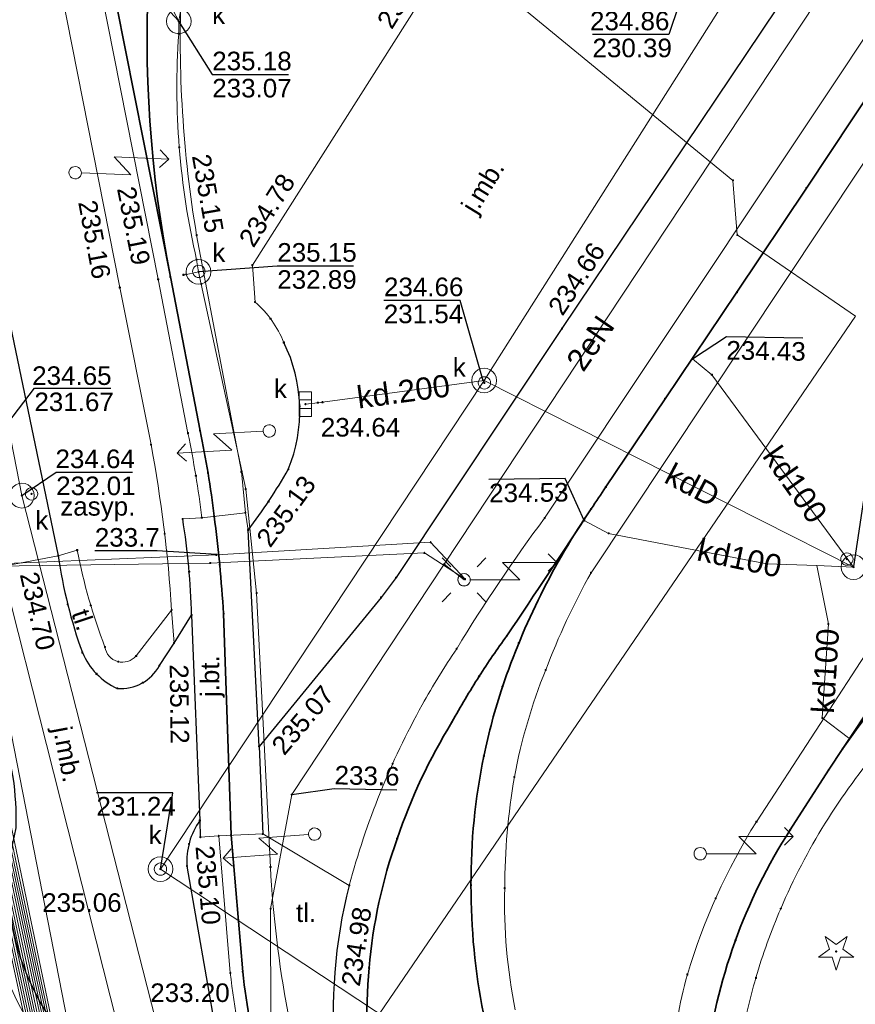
# Model space of a CAD drawing. Header units: metres. Extents: x 6603648 to 6604252, y 5739748 to 5740166.
# Tile 13 of 98: x 6603711 to 6603745, y 5739932 to 5739972. Entities that reach past the tile are written whole.
import ezdxf
from ezdxf.enums import TextEntityAlignment as Align

# ---------------------------------------------------------------- set-up
doc = ezdxf.new("R2010")
doc.units = ezdxf.units.M
doc.layers.get('0').update_dxf_attribs({"color": 252, "linetype": 'CONTINUOUS'})
for name, color, linetype, lineweight in [('GSLKOU', 252, 'CONTINUOUS', 18), ('GSLKRW', 252, 'CONTINUOUS', 25), ('GSLTTR', 252, 'CONTINUOUS', 35), ('GSPPRB', 252, 'CONTINUOUS', 18), ('GSPRDI', 252, 'CONTINUOUS', 18), ('GSPWPS', 252, 'CONTINUOUS', 13), ('GSPWPS_O', 252, 'CONTINUOUS', 13), ('GSSKOA', 252, 'CONTINUOUS', 18), ('GSSKOA_O', 252, 'CONTINUOUS', 18), ('GSSKOD', 252, 'CONTINUOUS', 18), ('GSSKPL', 252, 'CONTINUOUS', 18), ('GSSKPL_O', 252, 'CONTINUOUS', 18), ('GULENN', 252, 'CONTINUOUS', 18), ('GULENN_O', 252, 'CONTINUOUS', 18), ('GULESN', 252, 'CONTINUOUS', 18), ('GULKDP', 252, 'CONTINUOUS', 18), ('GULKDP_O', 252, 'CONTINUOUS', 18), ('GULKSP', 252, 'CONTINUOUS', 18), ('GULWOP', 252, 'CONTINUOUS', 18), ('GUPISL', 252, 'CONTINUOUS', 18), ('GUPKKS', 252, 'CONTINUOUS', 18), ('GUPKSD', 252, 'CONTINUOUS', 18), ('GUPKSD_O', 252, 'CONTINUOUS', 18), ('GUPKWZ', 252, 'CONTINUOUS', 18), ('GUPKWZ_O', 252, 'CONTINUOUS', 18)]:
    doc.layers.add(name, color=color, linetype=linetype, lineweight=lineweight)
for name, color, linetype in [('GUPESH', 252, 'CONTINUOUS'), ('GUPESH_O', 252, 'CONTINUOUS'), ('GUPKSH', 252, 'CONTINUOUS'), ('GUPKSH_O', 252, 'CONTINUOUS')]:
    doc.layers.add(name, color=color, linetype=linetype)
doc.styles.add('Arial', font='arial.ttf')

# ---------------------------------------------------------------- blocks, each defined once
blk = doc.blocks.new('GSPPRB0')
blk.add_lwpolyline([(-0.007955, 0.0225), (0.007955, 0.0225), (0.0225, 0.007955), (0.0225, -0.007955), (0.007955, -0.0225), (-0.007955, -0.0225), (-0.0225, -0.007955), (-0.0225, 0.007955)], close=True)
blk = doc.blocks.new('GUPISL1_5')
for points in [[(3.396745, 1.05234), (3.75, 0.7), (3.396745, 0.34766)], [(0.25, 0), (2.25, 0), (1.55, 0.7), (3.75, 0.7)]]:
    blk.add_lwpolyline(points)
blk.add_lwpolyline([(0.25, 0), (0.241481, -0.064705), (0.216506, -0.125), (0.176777, -0.176777), (0.125, -0.216506), (0.064705, -0.241481), (0, -0.25), (-0.064705, -0.241481), (-0.125, -0.216506), (-0.176777, -0.176777), (-0.216506, -0.125), (-0.241481, -0.064705), (-0.25, 0), (-0.241481, 0.064705), (-0.216506, 0.125), (-0.176777, 0.176777), (-0.125, 0.216506), (-0.064705, 0.241481), (0, 0.25), (0.064705, 0.241481), (0.125, 0.216506), (0.176777, 0.176777), (0.216506, 0.125), (0.241481, 0.064705)], close=True)
blk = doc.blocks.new('GUPISL1_4')
blk.add_lwpolyline([(0.25, 0), (0.241481, -0.064705), (0.216506, -0.125), (0.176777, -0.176777), (0.125, -0.216506), (0.064705, -0.241481), (0, -0.25), (-0.064705, -0.241481), (-0.125, -0.216506), (-0.176777, -0.176777), (-0.216506, -0.125), (-0.241481, -0.064705), (-0.25, 0), (-0.241481, 0.064705), (-0.216506, 0.125), (-0.176777, 0.176777), (-0.125, 0.216506), (-0.064705, 0.241481), (0, 0.25), (0.064705, 0.241481), (0.125, 0.216506), (0.176777, 0.176777), (0.216506, 0.125), (0.241481, 0.064705)], close=True)
blk = doc.blocks.new('GUPISL1_10')
for points in [[(-0.883883, 0.883883), (-0.53033, 0.53033)], [(0.883883, 0.883883), (0.53033, 0.53033)], [(-0.883883, -0.883883), (-0.53033, -0.53033)], [(0.883883, -0.883883), (0.53033, -0.53033)]]:
    blk.add_lwpolyline(points)
blk.add_lwpolyline([(0.25, 0), (0.234922, -0.085505), (0.19151, -0.160697), (0.125, -0.216507), (0.064705, -0.241482), (0, -0.25), (-0.064705, -0.241482), (-0.125, -0.216507), (-0.183262, -0.170042), (-0.225242, -0.10847), (-0.247207, -0.03726), (-0.247207, 0.03726), (-0.225242, 0.10847), (-0.183262, 0.170042), (-0.125, 0.216507), (-0.05563, 0.243732), (0.018682, 0.2493), (0.091335, 0.232718), (0.155872, 0.195458), (0.20656, 0.14083), (0.238893, 0.07369)], close=True)
blk = doc.blocks.new('GUPESH1')
blk.add_hatch(color=256).paths.add_polyline_path([(0, 0.045), (-0.011647, 0.043467), (-0.0225, 0.038971), (-0.03182, 0.03182), (-0.038971, 0.0225), (-0.043467, 0.011647), (-0.045, 0), (-0.043467, -0.011647), (-0.038971, -0.0225), (-0.03182, -0.03182), (-0.0225, -0.038971), (-0.011647, -0.043467), (0, -0.045), (0.011647, -0.043467), (0.0225, -0.038971), (0.03182, -0.03182), (0.038971, -0.0225), (0.043467, -0.011647), (0.045, 0), (0.043467, 0.011647), (0.038971, 0.0225), (0.03182, 0.03182), (0.0225, 0.038971), (0.011647, 0.043467)])
blk = doc.blocks.new('GUPKWZ1_1')
blk.add_lwpolyline([(0.25, 0), (0.241481, -0.064705), (0.216506, -0.125), (0.176777, -0.176777), (0.125, -0.216506), (0.064705, -0.241481), (0, -0.25), (-0.064705, -0.241481), (-0.125, -0.216506), (-0.176777, -0.176777), (-0.216506, -0.125), (-0.241481, -0.064705), (-0.25, 0), (-0.241481, 0.064705), (-0.216506, 0.125), (-0.176777, 0.176777), (-0.125, 0.216506), (-0.064705, 0.241481), (0, 0.25), (0.064705, 0.241481), (0.125, 0.216506), (0.176777, 0.176777), (0.216506, 0.125), (0.241481, 0.064705)], close=True)
blk = doc.blocks.new('GUPKSD1_1')
blk.add_lwpolyline([(0.5, 0), (0.482963, -0.12941), (0.433013, -0.25), (0.353553, -0.353553), (0.25, -0.433013), (0.12941, -0.482963), (0, -0.5), (-0.12941, -0.482963), (-0.25, -0.433013), (-0.353553, -0.353553), (-0.433013, -0.25), (-0.482963, -0.12941), (-0.5, 0), (-0.482963, 0.12941), (-0.433013, 0.25), (-0.353553, 0.353553), (-0.25, 0.433013), (-0.12941, 0.482963), (0, 0.5), (0.12941, 0.482963), (0.25, 0.433013), (0.353553, 0.353553), (0.433013, 0.25), (0.482963, 0.12941)], close=True)
blk = doc.blocks.new('GSPRDI1')
blk.add_hatch(color=256).paths.add_polyline_path([(-0.045, 0), (-0.042798, -0.013906), (-0.036406, -0.02645), (-0.02645, -0.036406), (-0.013906, -0.042798), (0, -0.045), (0.013906, -0.042798), (0.02645, -0.036406), (0.036406, -0.02645), (0.042798, -0.013906), (0.045, 0), (0.042798, 0.013906), (0.036406, 0.02645), (0.02645, 0.036406), (0.013906, 0.042798), (0, 0.045), (-0.013906, 0.042798), (-0.02645, 0.036406), (-0.036406, 0.02645), (-0.042798, 0.013906)])
blk.add_lwpolyline([(0.088531, -0.272471), (-0.231778, -0.713338), (-0.231778, -0.168396), (-0.750048, 0), (-0.231778, 0.168396), (-0.231778, 0.713338), (0.088531, 0.272471), (0.606801, 0.440867), (0.286493, 0), (0.606801, -0.440867)], close=True)
blk = doc.blocks.new('GUPKSH1')
blk.add_hatch(color=256).paths.add_polyline_path([(0, 0.045), (-0.011647, 0.043467), (-0.0225, 0.038971), (-0.03182, 0.03182), (-0.038971, 0.0225), (-0.043467, 0.011647), (-0.045, 0), (-0.043467, -0.011647), (-0.038971, -0.0225), (-0.03182, -0.03182), (-0.0225, -0.038971), (-0.011647, -0.043467), (0, -0.045), (0.011647, -0.043467), (0.0225, -0.038971), (0.03182, -0.03182), (0.038971, -0.0225), (0.043467, -0.011647), (0.045, 0), (0.043467, 0.011647), (0.038971, 0.0225), (0.03182, 0.03182), (0.0225, 0.038971), (0.011647, 0.043467)])
blk = doc.blocks.new('GUPKKS1')
blk.add_lwpolyline([(0.5, -0.25), (-0.5, -0.25), (-0.5, 0.25), (0.5, 0.25)], close=True)
for points in [[(-0.175, -0.25), (-0.175, 0.25)], [(0.175, -0.25), (0.175, 0.25)]]:
    blk.add_lwpolyline(points)
blk = doc.blocks.new('GSPWPS1')
blk.add_hatch(color=256).paths.add_polyline_path([(0, 0.045), (-0.011647, 0.043467), (-0.0225, 0.038971), (-0.03182, 0.03182), (-0.038971, 0.0225), (-0.043467, 0.011647), (-0.045, 0), (-0.043467, -0.011647), (-0.038971, -0.0225), (-0.03182, -0.03182), (-0.0225, -0.038971), (-0.011647, -0.043467), (0, -0.045), (0.011647, -0.043467), (0.0225, -0.038971), (0.03182, -0.03182), (0.038971, -0.0225), (0.043467, -0.011647), (0.045, 0), (0.043467, 0.011647), (0.038971, 0.0225), (0.03182, 0.03182), (0.0225, 0.038971), (0.011647, 0.043467)])

msp = doc.modelspace()

# ---------------------------------------------------------------- linework, layer by layer
at = {"layer": 'GSLKOU'}
for points in [[(6603732.661, 5739951.904), (6603752.425, 5739981.605)], [(6603734.536, 5739949.701), (6603754.754, 5739980.119)], [(6603745.973, 5739946.97), (6603741.209, 5739939.653)]]:
    msp.add_lwpolyline(points, dxfattribs=at)
for points in [[(6603732.661, 5739951.904, 0.022747), (6603729.116, 5739946.632)], [(6603734.536, 5739949.701, 0.037201), (6603732.704, 5739945.774)], [(6603729.116, 5739946.632, 0.021863), (6603727.721, 5739944.367, 0.061361), (6603724.78, 5739937.08)], [(6603732.704, 5739945.774, 0.049531), (6603731.44, 5739941.457)], [(6603746.268, 5739942.725, 0.075875), (6603742.189, 5739936.142)], [(6603731.44, 5739941.457, 0.04149), (6603731.05, 5739936.969)], [(6603741.209, 5739939.653, 0.06748), (6603738.422, 5739933.486)], [(6603731.05, 5739936.969, 0.056904), (6603731.479, 5739932.056)], [(6603742.189, 5739936.142, 0.032451), (6603741.185, 5739933.351)], [(6603737.774, 5739929.882, -0.046717), (6603738.422, 5739933.486)], [(6603741.185, 5739933.351, 0.032698), (6603740.597, 5739930.749)]]:
    msp.add_lwpolyline(points, format="xyb", dxfattribs=at)
at = {"layer": 'GSLKRW'}
for points in [[(6603719.623, 5739907.764), (6603719.37, 5739910.02), (6603718.01, 5739918.93), (6603716.84, 5739924.9, 0.18154), (6603714.02, 5739930.19, -0.269275), (6603711.34, 5739939.4, 0.039751), (6603711.22, 5739941.45), (6603709.62, 5739949.73), (6603696.41, 5740012.1), (6603705.1, 5740118.58), (6603708.8, 5740118.29), (6603704.84, 5740070.9), (6603702.4, 5740041.46), (6603700.14, 5740012.41), (6603713.04, 5739950.38, 0.051914), (6603714.01, 5739946.48, 0.188776), (6603715.42, 5739945.03, 0.298634), (6603717.12, 5739945.95), (6603717.71, 5739946.86), (6603718.42, 5739947.99), (6603718.75, 5739939.7)], [(6603752.42, 5739981.61, 0.290206), (6603747.02, 5739979.92), (6603733.36, 5739959.55), (6603726.67, 5739949.5), (6603726.06, 5739948.7), (6603721.14, 5739942.69), (6603720.7, 5739951.42, 0.033899), (6603722.32, 5739953.87, 0.214352), (6603722.14, 5739958.99)], [(6603718.42, 5739947.99, 0.032203), (6603718.06, 5739951.87)], [(6603718.75, 5739939.7, 0.173766), (6603718.23, 5739937.86), (6603719.79, 5739928.93, 0.048284), (6603722.84, 5739921.11), (6603722.94, 5739920.67), (6603724.77, 5739911.4), (6603725.34, 5739910.66), (6603730.11, 5739887.52, 0.604875), (6603737.09, 5739882.41), (6603758.47, 5739886.39), (6603760.73, 5739886.84, 0.095034), (6603764.73, 5739888.29, 0.063081), (6603768.68, 5739890.98), (6603766.78, 5739892.25), (6603757.68, 5739898.54)], [(6603724.78, 5739937.08, 0.17998), (6603726.18, 5739923.25, 0.138135), (6603733.18, 5739915.03)]]:
    msp.add_lwpolyline(points, format="xyb", dxfattribs=at)
for points in [[(6603721.14, 5739942.69), (6603721.29, 5739939.16)], [(6603718.75, 5739939.7), (6603718.77, 5739939.03)]]:
    msp.add_lwpolyline(points, dxfattribs=at)
at = {"layer": 'GSLTTR'}
for points in [[(6603718.42, 5740042.85), (6603711, 5740031.78, 0.197873), (6603707.46, 5740012.99, -0.000264), (6603710.44, 5739997.78), (6603712.7, 5739986.28), (6603715.02, 5739974.46), (6603717.56, 5739961.64), (6603718.76, 5739955.43, -0.02115), (6603719.33, 5739951.98, -0.01537), (6603719.71, 5739948.05), (6603720.01, 5739939.11), (6603720.48, 5739933.6, 0.063458), (6603722.5, 5739925.36, 0.103455), (6603728.15, 5739916.98, 0.087138), (6603735.69, 5739911.88, -0.009366), (6603746.49, 5739907.17), (6603750.35, 5739904.88), (6603754.05, 5739902.42, 0.04307), (6603764.13, 5739897.21, -0.0617), (6603779.54, 5739890.04)], [(6603743.23, 5740026.2), (6603737, 5740016.92), (6603724.75, 5739998.56, 0.067802), (6603719.01, 5739986.63, 0.126619), (6603717.56, 5739961.64)], [(6603749.51, 5739910.14, -0.046197), (6603745.82, 5739913.14, -0.026842), (6603743.9, 5739915.24, -0.075296), (6603740.8, 5739919.97, -0.066453), (6603739.33, 5739924.79, -0.051989), (6603739.12, 5739929.17, -0.009541), (6603739.17, 5739929.86, -0.113235), (6603742.57, 5739939.33), (6603744.11, 5739941.73), (6603744.69, 5739942.6), (6603747.38, 5739946.66), (6603750.92, 5739951.92), (6603756.52, 5739960.27), (6603762.25, 5739968.78), (6603769.89, 5739980.14), (6603770.97, 5739981.78)], [(6603775.54, 5739978.72), (6603774.92, 5739977.81), (6603771.27, 5739972.47), (6603767.58, 5739966.97, -0.030946), (6603763.81, 5739962.03, -0.011924), (6603759.5, 5739957.63, 0.018577), (6603752.12, 5739950.98, 0.058962), (6603744.69, 5739942.6)], [(6603746.04, 5739969.46), (6603743.22, 5739965.22), (6603740.42, 5739961.02), (6603737.52, 5739956.72), (6603735.13, 5739953.16, 0.000291), (6603734.54, 5739952.28, -0.00424), (6603731.13, 5739947.15, 0.014683), (6603730.02, 5739945.52, 0.014292), (6603728.92, 5739943.67, 0.055652), (6603726.71, 5739938.96, 0.065009), (6603725.58, 5739933.75, 0.071213), (6603725.83, 5739928.4, 0.089635), (6603727.36, 5739923.76, 0.00365), (6603727.58, 5739923.37, 0.119715), (6603734.46, 5739915.6), (6603738.63, 5739912.73), (6603742.91, 5739909.87), (6603747.27, 5739906.96)], [(6603749.51, 5739910.14), (6603745.17, 5739913.05, -0.023956), (6603740.73, 5739916.06, -0.040366), (6603737.37, 5739918.79, -0.051592), (6603734.12, 5739922.53, -0.053249), (6603731.69, 5739926.89, -0.048736), (6603730.19, 5739931.91, -0.048816), (6603729.69, 5739937.09, -0.052283), (6603730.21, 5739942.3, -0.029451), (6603730.96, 5739945.1, -0.067799), (6603734.54, 5739952.28)]]:
    msp.add_lwpolyline(points, format="xyb", dxfattribs=at)
at = {"layer": 'GSSKOA'}
msp.add_lwpolyline([(6603700.14, 5740012.41), (6603702.4, 5740041.46), (6603704.84, 5740070.9), (6603708.8, 5740118.29), (6603705.1, 5740118.58), (6603696.41, 5740012.1), (6603709.62, 5739949.73), (6603713.04, 5739950.38)], close=True, dxfattribs=at)
for points in [[(6603739.63, 5739979.68, -0.163934), (6603737.64, 5739978.03), (6603729.43, 5739975.6), (6603720.87, 5739962.11), (6603720.98, 5739960.62, -0.117673), (6603722.14, 5739958.99, -0.214352), (6603722.32, 5739953.87, -0.033899), (6603720.7, 5739951.42), (6603721.14, 5739942.69), (6603726.06, 5739948.7), (6603726.67, 5739949.5), (6603733.36, 5739959.55)], [(6603709.62, 5739949.73), (6603713.04, 5739950.38, 0.051914), (6603714.01, 5739946.48, 0.188776), (6603715.42, 5739945.03, 0.298634), (6603717.12, 5739945.95), (6603717.71, 5739946.86), (6603718.42, 5739947.99), (6603718.75, 5739939.7, 0.173766), (6603718.23, 5739937.86), (6603719.79, 5739928.93, 0.048284), (6603722.84, 5739921.11), (6603722.94, 5739920.67), (6603724.77, 5739911.4), (6603725.34, 5739910.66)], [(6603719.37, 5739910.02), (6603718.01, 5739918.93), (6603716.84, 5739924.9, 0.18154), (6603714.02, 5739930.19, -0.269275), (6603711.34, 5739939.4, 0.039751), (6603711.22, 5739941.45), (6603709.62, 5739949.73)]]:
    msp.add_lwpolyline(points, format="xyb", dxfattribs=at)
msp.add_lwpolyline([(6603718.06, 5739951.87), (6603718.83, 5739951.92), (6603720.59, 5739952.12), (6603720.7, 5739951.42), (6603721.14, 5739942.69), (6603721.29, 5739939.16), (6603719.51, 5739939.08), (6603718.77, 5739939.03), (6603718.75, 5739939.7), (6603718.42, 5739947.99, 0.032203)], format="xyb", close=True, dxfattribs=at)
at = {"layer": 'GSSKOD'}
msp.add_lwpolyline([(6603711.06, 5740035.65), (6603709.31, 5740032.96, 0.19423), (6603705.34, 5740012.85), (6603706.75, 5740004.57), (6603708.35, 5739997.66), (6603710.67, 5739985.82), (6603712.96, 5739974.23), (6603715.52, 5739961.21), (6603716.78, 5739954.87, -0.030836), (6603717.61, 5739948.19), (6603717.71, 5739946.86), (6603718.42, 5739947.99, 0.032203), (6603718.06, 5739951.87), (6603718.83, 5739951.92)], format="xyb", dxfattribs=at)
at = {"layer": 'GSSKPL'}
msp.add_lwpolyline([(6603714.53, 5739974.4), (6603717.07, 5739961.54), (6603718.27, 5739955.33, -0.021441), (6603718.83, 5739951.92), (6603720.59, 5739952.12), (6603720.43, 5739953.77), (6603718.62, 5739963.32, -0.052081), (6603718, 5739973.29, -0.091075)], format="xyb", dxfattribs=at)
for points in [[(6603717.61, 5739948.19), (6603717.71, 5739946.86), (6603717.12, 5739945.95, -0.298634), (6603715.42, 5739945.03, -0.188776), (6603714.01, 5739946.48, -0.051914), (6603713.04, 5739950.38), (6603713.8, 5739950.61, 0.04267), (6603714.92, 5739946.7, 0.640134), (6603716.18, 5739946.34)], [(6603709.62, 5739949.73), (6603711.22, 5739941.45, -0.039751), (6603711.34, 5739939.4, 0.269275), (6603714.02, 5739930.19, -0.18154), (6603716.84, 5739924.9), (6603718.01, 5739918.93), (6603719.37, 5739910.02), (6603718.48, 5739909.98), (6603717.21, 5739918.55), (6603715.95, 5739924.65, 0.199135), (6603713.38, 5739929.56, -0.239822), (6603710.38, 5739939.49, 0.059545), (6603710.25, 5739941.34), (6603708.78, 5739949.49)], [(6603718.75, 5739939.7), (6603718.77, 5739939.03), (6603719.51, 5739939.08), (6603719.98, 5739933.55, 0.064022), (6603722.04, 5739925.17), (6603724.03, 5739921.29), (6603723.26, 5739920.86), (6603722.94, 5739920.67), (6603722.84, 5739921.11, -0.048284), (6603719.79, 5739928.93), (6603718.23, 5739937.86, -0.173766)], [(6603732.62, 5739915.31, 0.9519), (6603732.49, 5739914.18), (6603731.97, 5739913.33), (6603735.49, 5739911.42), (6603740.11, 5739909.47), (6603746.28, 5739906.71), (6603745.9, 5739905.98), (6603742.67, 5739907.54), (6603739.83, 5739908.69, -0.050084), (6603731, 5739912.96, -0.104226), (6603723.26, 5739920.86), (6603724.03, 5739921.29), (6603722.04, 5739925.17, -0.064022), (6603719.98, 5739933.55), (6603719.51, 5739939.08), (6603721.29, 5739939.16), (6603724.78, 5739937.08, 0.17998), (6603726.18, 5739923.25, 0.138135), (6603733.18, 5739915.03)]]:
    msp.add_lwpolyline(points, format="xyb", close=True, dxfattribs=at)
at = {"layer": 'GULENN'}
for points in [[(6603740.519, 5739981.114), (6603746.132, 5739977.459), (6603746.548, 5739977.177), (6603744.816, 5739974.559), (6603745.715, 5739973.757), (6603744.816, 5739974.559), (6603728.607, 5739950.041), (6603729.41, 5739949.413), (6603728.607, 5739950.041), (6603722.462, 5739940.747), (6603721.605, 5739936.139), (6603721.618, 5739931.499)], [(6603703.817, 5739967.481), (6603712.032, 5739925.727), (6603719.751, 5739886.496), (6603728.881, 5739869.101), (6603730.49, 5739869.418), (6603731.118, 5739869.541), (6603721.888, 5739888.22), (6603714.538, 5739925.8), (6603706.498, 5739966.908)]]:
    msp.add_lwpolyline(points, dxfattribs=at)
at = {"layer": 'GULESN'}
for points in [[(6603709.97, 5739973.28), (6603709.8, 5739971.71), (6603706.18, 5739966.33), (6603705.23, 5739965.82), (6603704.76, 5739964.9), (6603707.76, 5739949.95), (6603712.85, 5739926.27), (6603720.37, 5739892.29), (6603720.46, 5739889.68), (6603721.33, 5739885.41), (6603727.71, 5739871.19), (6603728.21, 5739867.54), (6603728.89, 5739861.95), (6603728.85, 5739852.87), (6603728.68, 5739849.11), (6603728.94, 5739847.97), (6603729.36, 5739847.15), (6603731.19, 5739846.6), (6603735.45, 5739845.51), (6603741.34, 5739844.63), (6603759.87, 5739842.28)], [(6603710.12, 5739973.35), (6603709.92, 5739971.65), (6603706.29, 5739966.25), (6603705.34, 5739965.77), (6603704.86, 5739964.9), (6603707.86, 5739949.97), (6603712.94, 5739926.29), (6603720.45, 5739892.3), (6603720.59, 5739889.68), (6603721.49, 5739885.45), (6603727.86, 5739871.26), (6603728.36, 5739867.56), (6603728.97, 5739861.95), (6603728.93, 5739852.86), (6603728.8, 5739849.1), (6603729.09, 5739848), (6603729.46, 5739847.26), (6603731.22, 5739846.7), (6603735.47, 5739845.61), (6603741.35, 5739844.73), (6603759.87, 5739842.36)], [(6603710.26, 5739973.42), (6603710.05, 5739971.58), (6603706.41, 5739966.17), (6603705.46, 5739965.72), (6603704.96, 5739964.9), (6603707.95, 5739949.99), (6603713.02, 5739926.3), (6603720.53, 5739892.31), (6603720.72, 5739889.67), (6603721.64, 5739885.48), (6603728, 5739871.32), (6603728.51, 5739867.57), (6603729.06, 5739861.94), (6603729.01, 5739852.84), (6603728.92, 5739849.09), (6603729.23, 5739848.03), (6603729.56, 5739847.36), (6603731.26, 5739846.81), (6603735.49, 5739845.71), (6603741.36, 5739844.83), (6603759.88, 5739842.44)], [(6603710.4, 5739973.49), (6603710.17, 5739971.52), (6603706.52, 5739966.09), (6603705.57, 5739965.67), (6603705.16, 5739964.89), (6603708.13, 5739950.03), (6603713.19, 5739926.33), (6603714.4, 5739924.73), (6603715.13, 5739922.29), (6603715.88, 5739921.58), (6603723.47, 5739923.01), (6603723.78, 5739923.1), (6603725.04, 5739922.94), (6603726.15, 5739922.02), (6603731.9, 5739914.37), (6603733.36, 5739911.36), (6603735.72, 5739909.48), (6603740.98, 5739906.9), (6603742.51, 5739905.75), (6603764.42, 5739891.1)], [(6603710.58, 5739973.58), (6603710.3, 5739971.46), (6603706.64, 5739966.02), (6603705.69, 5739965.63), (6603705.26, 5739964.89), (6603708.22, 5739950.05), (6603713.28, 5739926.35), (6603714.45, 5739924.74), (6603715.13, 5739922.34), (6603715.81, 5739921.87), (6603723.47, 5739923.23), (6603723.75, 5739923.26), (6603725.05, 5739923.03), (6603726.34, 5739922.15), (6603731.92, 5739914.47), (6603733.49, 5739911.43), (6603735.72, 5739909.64), (6603741.03, 5739907.04), (6603742.59, 5739905.88), (6603764.53, 5739891.4)], [(6603709.69, 5739973.13), (6603709.55, 5739971.83), (6603705.94, 5739966.48), (6603705, 5739965.91), (6603704.56, 5739964.91), (6603707.59, 5739949.92), (6603719.17, 5739950.09), (6603727.81, 5739950.5), (6603729.45, 5739949.44), (6603729.41, 5739949.413)], [(6603709.83, 5739973.2), (6603709.67, 5739971.77), (6603706.06, 5739966.41), (6603705.11, 5739965.86), (6603704.66, 5739964.91), (6603707.67, 5739949.94), (6603719.42, 5739950.42), (6603728.06, 5739950.93), (6603729.45, 5739949.44), (6603729.41, 5739949.413)], [(6603705.06, 5739964.89), (6603708.05, 5739950.01), (6603713.11, 5739926.32), (6603720.6, 5739892.32), (6603720.85, 5739889.67), (6603721.8, 5739885.52), (6603728.15, 5739871.39), (6603728.66, 5739867.59), (6603729.14, 5739861.94), (6603729.09, 5739852.83), (6603729.04, 5739849.08), (6603729.38, 5739848.06), (6603729.67, 5739847.47), (6603731.29, 5739846.91), (6603735.51, 5739845.81), (6603741.38, 5739844.93), (6603759.89, 5739842.52)], [(6603705.36, 5739964.88), (6603708.32, 5739950.07), (6603713.37, 5739926.36), (6603720.68, 5739892.34), (6603720.98, 5739889.66), (6603721.95, 5739885.56), (6603728.3, 5739871.45), (6603728.81, 5739867.61), (6603729.23, 5739861.94), (6603729.17, 5739852.82), (6603729.16, 5739849.07), (6603729.53, 5739848.08), (6603729.77, 5739847.58), (6603731.32, 5739847.01), (6603735.53, 5739845.91), (6603741.39, 5739845.02), (6603759.9, 5739842.6)], [(6603705.45, 5739964.88), (6603708.41, 5739950.09), (6603713.46, 5739926.38), (6603720.76, 5739892.35), (6603721.11, 5739889.66), (6603722.11, 5739885.6), (6603728.44, 5739871.52), (6603728.95, 5739867.63), (6603729.31, 5739861.94), (6603729.18, 5739852.82), (6603729.28, 5739849.06), (6603729.68, 5739848.11), (6603729.88, 5739847.69), (6603731.35, 5739847.1), (6603735.55, 5739846.01), (6603741.4, 5739845.12), (6603759.9, 5739842.68)], [(6603705.55, 5739964.87), (6603708.5, 5739950.11), (6603713.54, 5739926.39), (6603720.84, 5739892.36), (6603721.24, 5739889.65), (6603722.27, 5739885.64), (6603728.6, 5739871.59), (6603729.1, 5739867.65), (6603729.39, 5739861.94), (6603729.26, 5739852.8), (6603729.4, 5739849.05), (6603729.82, 5739848.14), (6603729.98, 5739847.8), (6603731.38, 5739847.2), (6603735.57, 5739846.12), (6603741.41, 5739845.22), (6603759.91, 5739842.76)], [(6603705.64, 5739964.87), (6603708.58, 5739950.13), (6603713.63, 5739926.41), (6603720.92, 5739892.37), (6603721.37, 5739889.65), (6603722.44, 5739885.68), (6603728.75, 5739871.66), (6603729.25, 5739867.67), (6603729.48, 5739861.93), (6603729.34, 5739852.79), (6603729.51, 5739849.04), (6603729.97, 5739848.17), (6603730.09, 5739847.91), (6603731.41, 5739847.29), (6603735.59, 5739846.23), (6603741.43, 5739845.32), (6603759.92, 5739842.84)], [(6603705.74, 5739964.87), (6603708.67, 5739950.14), (6603713.7, 5739926.42), (6603721, 5739892.39), (6603721.5, 5739889.64), (6603722.6, 5739885.72), (6603728.91, 5739871.73), (6603729.4, 5739867.68), (6603729.56, 5739861.93), (6603729.42, 5739852.78), (6603729.62, 5739849.03), (6603730.12, 5739848.2), (6603730.2, 5739848.03), (6603731.44, 5739847.39), (6603735.61, 5739846.35), (6603741.44, 5739845.42), (6603759.93, 5739842.92)], [(6603705.83, 5739964.86), (6603708.77, 5739950.16), (6603713.78, 5739926.44), (6603721.1, 5739892.4), (6603721.63, 5739889.64), (6603722.76, 5739885.76), (6603729.05, 5739871.79), (6603729.55, 5739867.7), (6603729.65, 5739861.93), (6603729.5, 5739852.76), (6603729.73, 5739849.02), (6603730.27, 5739848.22), (6603730.31, 5739848.14), (6603731.47, 5739847.48), (6603735.63, 5739846.46), (6603741.45, 5739845.51), (6603759.93, 5739843)], [(6603705.93, 5739964.86), (6603708.89, 5739950.19), (6603713.86, 5739926.45), (6603721.2, 5739892.42), (6603721.77, 5739889.63), (6603722.92, 5739885.8), (6603729.21, 5739871.86), (6603729.67, 5739867.72), (6603729.74, 5739861.93), (6603729.58, 5739852.75), (6603729.85, 5739849.01), (6603730.42, 5739848.25), (6603731.51, 5739847.58), (6603735.65, 5739846.55), (6603741.46, 5739845.6), (6603759.94, 5739843.08), (6603778.41, 5739842.44), (6603792.65, 5739841.57), (6603796.97, 5739841.31), (6603799.03, 5739841.2), (6603828.3, 5739838.36), (6603832.88, 5739837.85), (6603859.08, 5739836.24), (6603882.48, 5739834.59)]]:
    msp.add_lwpolyline(points, dxfattribs=at)
at = {"layer": 'GULKDP'}
for points in [[(6603777.757, 5739819.752), (6603779.27, 5739834.54), (6603781.34, 5739854.48), (6603739.85, 5739865.22), (6603725.67, 5739897.5), (6603719.16, 5739923.08), (6603711.57, 5739952.81), (6603705.46, 5739984.06), (6603699.45, 5740014.69), (6603703.39, 5740065.66), (6603707.55, 5740115.42), (6603711.278, 5740161.991)], [(6603764.477, 5739907.103), (6603762.949, 5739907.983), (6603754.079, 5739913.346), (6603717.161, 5739937.74), (6603730.219, 5739957.456), (6603752.8, 5739993.086), (6603781.546, 5740035.03), (6603814.503, 5740080.605)], [(6603717.9, 5739971.95), (6603717.57, 5739972.32), (6603715.55, 5739974.59)], [(6603718.7, 5739961.84), (6603718.21, 5739961.74), (6603718.09, 5739961.72)], [(6603738.624, 5739958.325), (6603739.407, 5739957.69), (6603745.122, 5739949.926)], [(6603730.219, 5739957.456), (6603723.7, 5739956.58), (6603723.51, 5739956.56), (6603723.01, 5739956.5)], [(6603745.122, 5739949.926), (6603730.219, 5739957.456)], [(6603734.263, 5739951.806), (6603735.244, 5739951.286), (6603741.63, 5739950.053), (6603743.642, 5739949.984)], [(6603744.922, 5739943.038), (6603743.865, 5739943.837), (6603744.109, 5739947.633), (6603743.642, 5739949.984)], [(6603743.642, 5739949.984), (6603745.122, 5739949.926)]]:
    msp.add_lwpolyline(points, dxfattribs=at)
for points in [[(6603717.9, 5739971.95), (6603717.98, 5739972.44, -0.146926), (6603726.18, 5739998.5), (6603736.75, 5740014.02), (6603737.03, 5740014.43)], [(6603750.86, 5739901.24), (6603734.63, 5739910.94), (6603734.2, 5739911.2), (6603734.39, 5739911.66), (6603734.91, 5739912.96), (6603735.1, 5739913.42), (6603734.68, 5739913.69), (6603732.68, 5739915.01, -0.162517), (6603723.77, 5739926.28, -0.066964), (6603721.6, 5739937.82), (6603721.04, 5739948.88), (6603720.6, 5739953.07), (6603718.81, 5739961.35), (6603718.7, 5739961.84), (6603718.62, 5739962.33, -0.074444), (6603717.9, 5739971.45), (6603717.9, 5739971.95), (6603717.67, 5739972.39, -0.125611)]]:
    msp.add_lwpolyline(points, format="xyb", dxfattribs=at)
at = {"layer": 'GULKSP'}
msp.add_lwpolyline([(6603787.705, 5739819.089), (6603789.77, 5739850.36), (6603764.29, 5739857.04), (6603737.51, 5739864.02), (6603724.57, 5739895.18), (6603717.7, 5739922.45), (6603709.7, 5739954.04), (6603703.98, 5739982.97), (6603697.59, 5740015.56), (6603701.63, 5740063.88), (6603705.74, 5740113.57), (6603709.426, 5740162.111)], dxfattribs=at)
at = {"layer": 'GULWOP'}
for points in [[(6603745.201, 5739960.057), (6603740.434, 5739963.332), (6603740.26, 5739965.529), (6603720.897, 5739981.424), (6603720.225, 5739982.01), (6603719.36, 5739982.56)], [(6603825.656, 5739849.078), (6603769.366, 5739852.901), (6603737.285, 5739855.059), (6603734.65, 5739855.19), (6603732.727, 5739868.33), (6603732.589, 5739869.247), (6603724.96, 5739921.24), (6603723.88, 5739928.79), (6603745.201, 5739960.057)]]:
    msp.add_lwpolyline(points, dxfattribs=at)
at = {"layer": 'GUPESH_O', "flags": 128}
for points in [[(6603719.417, 5739950.436), (6603717.033, 5739950.578), (6603714.513, 5739950.578)], [(6603722.462, 5739940.747), (6603724.176, 5739940.987), (6603726.695, 5739940.935)]]:
    msp.add_lwpolyline(points, dxfattribs=at)
at = {"layer": 'GUPKSH_O', "flags": 128}
for points in [[(6603738.082, 5739972.613), (6603737.673, 5739971.424), (6603734.593, 5739971.424)], [(6603717.894, 5739971.958), (6603719.251, 5739969.801), (6603722.331, 5739969.801)], [(6603718.706, 5739961.849), (6603721.875, 5739962.078), (6603724.955, 5739962.078)], [(6603730.187, 5739957.449), (6603729.251, 5739960.69), (6603726.171, 5739960.69)], [(6603738.624, 5739958.325), (6603740.002, 5739959.225), (6603743.082, 5739959.175)], [(6603709.7, 5739954.04), (6603712.076, 5739957.141), (6603715.156, 5739957.141)], [(6603711.57, 5739952.81), (6603712.954, 5739953.752), (6603716.034, 5739953.752)], [(6603734.263, 5739951.806), (6603733.495, 5739953.496), (6603730.415, 5739953.46)], [(6603745.131, 5739949.952), (6603745.614, 5739953.159), (6603748.694, 5739953.159)], [(6603717.161, 5739937.74), (6603717.658, 5739940.823), (6603714.578, 5739940.823)]]:
    msp.add_lwpolyline(points, dxfattribs=at)

# ---------------------------------------------------------------- block references
at = {"layer": 'GSPPRB', "rotation": 90}
for p in [(6603717.9, 5739971.45), (6603717.92, 5739966.87), (6603740.26, 5739965.529), (6603743.22, 5739965.22), (6603718.62, 5739963.32), (6603740.434, 5739963.332), (6603718.62, 5739962.33), (6603720.87, 5739962.11), (6603718.09, 5739961.72), (6603718.21, 5739961.74), (6603717.07, 5739961.54), (6603717.56, 5739961.64), (6603718.81, 5739961.35), (6603715.52, 5739961.21), (6603740.42, 5739961.02), (6603720.98, 5739960.62), (6603721.6, 5739959.95), (6603733.36, 5739959.55), (6603722.14, 5739958.99), (6603739.407, 5739957.69), (6603723.51, 5739956.56), (6603723.7, 5739956.58), (6603737.52, 5739956.72), (6603722.78, 5739956.41), (6603718.76, 5739955.43), (6603718.27, 5739955.33), (6603716.78, 5739954.87), (6603720.43, 5739953.77), (6603722.32, 5739953.87), (6603718.59, 5739953.61), (6603719.08, 5739953.72), (6603720.6, 5739953.07), (6603735.13, 5739953.16), (6603721.52, 5739952.57), (6603734.54, 5739952.28), (6603718.06, 5739951.87), (6603718.83, 5739951.92), (6603719.33, 5739951.98), (6603720.59, 5739952.12), (6603732.661, 5739951.904), (6603720.7, 5739951.42), (6603717.33, 5739951.28), (6603735.244, 5739951.286), (6603713.8, 5739950.61), (6603728.06, 5739950.93), (6603713.04, 5739950.38), (6603719.42, 5739950.42), (6603727.81, 5739950.5), (6603719.17, 5739950.09), (6603719.55, 5739950.02), (6603728.607, 5739950.041), (6603741.63, 5739950.053), (6603718.32, 5739949.74), (6603726.67, 5739949.5), (6603729.45, 5739949.44), (6603734.536, 5739949.701), (6603721.04, 5739948.88), (6603726.06, 5739948.7), (6603713.42, 5739948.42), (6603714.35, 5739948.38), (6603717.61, 5739948.19), (6603718.42, 5739947.99), (6603719.71, 5739948.05), (6603744.109, 5739947.633), (6603731.13, 5739947.15), (6603714.92, 5739946.7), (6603717.71, 5739946.86), (6603729.116, 5739946.632), (6603731.62, 5739946.86), (6603714.01, 5739946.48), (6603716.18, 5739946.34), (6603715.46, 5739946.11), (6603717.12, 5739945.95), (6603714.58, 5739945.62), (6603730.02, 5739945.52), (6603732.704, 5739945.774), (6603715.42, 5739945.03), (6603716.45, 5739945.26), (6603730.96, 5739945.1), (6603743.865, 5739943.837), (6603728.92, 5739943.67), (6603721.14, 5739942.69), (6603730.21, 5739942.3), (6603744.69, 5739942.6), (6603726.528, 5739941.989), (6603731.44, 5739941.457), (6603744.11, 5739941.73), (6603718.75, 5739939.7), (6603741.209, 5739939.653), (6603719.51, 5739939.08), (6603720.01, 5739939.11), (6603721.29, 5739939.16), (6603742.57, 5739939.33), (6603718.31, 5739938.75), (6603718.77, 5739939.03), (6603726.71, 5739938.96), (6603718.23, 5739937.86), (6603721.6, 5739937.82), (6603724.78, 5739937.08), (6603729.69, 5739937.09), (6603731.05, 5739936.969), (6603739.56, 5739936.559), (6603721.605, 5739936.139), (6603742.189, 5739936.142), (6603740.36, 5739934.86), (6603719.98, 5739933.55), (6603720.48, 5739933.6), (6603725.58, 5739933.75), (6603738.422, 5739933.486), (6603741.185, 5739933.351)]:
    msp.add_blockref('GSPPRB0', p, dxfattribs=at)
at = {"layer": 'GSPRDI', "rotation": 90}
msp.add_blockref('GSPRDI1', (6603744.424, 5739934.416), dxfattribs=at)
at = {"layer": 'GSPWPS', "rotation": 90}
for p in [(6603718.62, 5739963.32), (6603720.87, 5739962.11), (6603717.07, 5739961.54), (6603715.52, 5739961.21), (6603733.36, 5739959.55), (6603720.7, 5739951.42), (6603713.04, 5739950.38), (6603718.42, 5739947.99), (6603721.14, 5739942.69), (6603718.77, 5739939.03), (6603724.78, 5739937.08)]:
    msp.add_blockref('GSPWPS1', p, dxfattribs=at)
at = {"layer": 'GUPESH', "rotation": 90}
for p in [(6603719.42, 5739950.42), (6603719.17, 5739950.09), (6603722.462, 5739940.747)]:
    msp.add_blockref('GUPESH1', p, dxfattribs=at)
at = {"layer": 'GUPISL'}
for name, p, rotation in [('GUPISL1_5', (6603713.72, 5739965.84), 357.7634179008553), ('GUPISL1_5', (6603721.55, 5739955.42), 182.9347949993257), ('GUPISL1_10', (6603729.41, 5739949.413), 90), ('GUPISL1_5', (6603729.41, 5739949.413), 359.9999974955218), ('GUPISL1_4', (6603729.41, 5739949.413), 90), ('GUPISL1_5', (6603723.38, 5739939.15), 184.066967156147), ('GUPISL1_5', (6603738.94, 5739938.361), 359.9999974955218)]:
    msp.add_blockref(name, p, dxfattribs=dict(at, rotation=rotation))
at = {"layer": 'GUPKKS', "rotation": 270.0981857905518}
msp.add_blockref('GUPKKS1', (6603723.01, 5739956.5), dxfattribs=at)
at = {"layer": 'GUPKSD', "rotation": 90}
for p in [(6603717.9, 5739971.95), (6603718.7, 5739961.84), (6603730.219, 5739957.456), (6603711.57, 5739952.81), (6603745.122, 5739949.926), (6603717.161, 5739937.74)]:
    msp.add_blockref('GUPKSD1_1', p, dxfattribs=at)
at = {"layer": 'GUPKSH', "rotation": 90}
for p in [(6603717.9, 5739971.95), (6603717.9, 5739971.45), (6603717.92, 5739966.87), (6603718.62, 5739962.33), (6603718.09, 5739961.72), (6603718.7, 5739961.84), (6603718.81, 5739961.35), (6603738.624, 5739958.325), (6603730.219, 5739957.456), (6603730.23, 5739957.36), (6603723.51, 5739956.56), (6603723.7, 5739956.58), (6603723.01, 5739956.5), (6603723.01, 5739956.5), (6603720.6, 5739953.07), (6603711.57, 5739952.81), (6603711.96, 5739952.88), (6603734.263, 5739951.806), (6603744.857, 5739950.248), (6603745.122, 5739949.926), (6603721.04, 5739948.88), (6603743.865, 5739943.837), (6603717.16, 5739937.74), (6603717.161, 5739937.74), (6603721.6, 5739937.82)]:
    msp.add_blockref('GUPKSH1', p, dxfattribs=at)
at = {"layer": 'GUPKWZ', "rotation": 90}
for p in [(6603718.71, 5739961.86), (6603730.23, 5739957.36), (6603711.96, 5739952.88), (6603744.857, 5739950.248), (6603717.161, 5739937.74)]:
    msp.add_blockref('GUPKWZ1_1', p, dxfattribs=at)

# ---------------------------------------------------------------- texts
at = {"layer": 'GSPWPS_O', "style": 'Arial'}
for s, rotation, p in [('234.85', 58.5369, (6603726.494, 5739971.587)), ('235.15', 280.0048, (6603718.427, 5739966.519)), ('234.78', 57.6178, (6603720.915, 5739962.777)), ('235.19', 281.1854, (6603715.405, 5739965.199)), ('235.16', 280.6201, (6603713.839, 5739964.651)), ('234.66', 56.7301, (6603733.383, 5739960.021)), ('235.13', 53.9338, (6603721.589, 5739950.671)), ('234.70', 282.8879, (6603711.482, 5739949.631)), ('235.12', 270.6652, (6603717.535, 5739945.996)), ('235.07', 49.8703, (6603722.157, 5739942.288)), ('235.10', 274.9089, (6603718.574, 5739938.655)), ('234.98', 81.3735, (6603725.199, 5739932.976))]:
    msp.add_text(s, height=0.75, rotation=rotation, dxfattribs=at).set_placement(p)
at = {"layer": 'GSSKOA_O', "style": 'Arial'}
for s, rotation, p in [('j.mb.', 58.4333, (6603730.485, 5739965.088)), ('j.bt.', 89.8984, (6603719.531, 5739945.524)), ('j.mb.', 280.6197, (6603713.034, 5739942.306))]:
    msp.add_text(s, height=0.75, rotation=rotation, dxfattribs=at).set_placement(p, align=Align.CENTER)
at = {"layer": 'GSSKPL_O', "style": 'Arial'}
for rotation, p in [(288.4805, (6603713.689, 5739947.68)), (360, (6603723.036, 5739935.604))]:
    msp.add_text('tl.', height=0.75, rotation=rotation, dxfattribs=at).set_placement(p, align=Align.CENTER)
at = {"layer": 'GULENN_O', "style": 'Arial'}
msp.add_text('2eN', height=0.9, rotation=55.382, dxfattribs=at).set_placement((6603734.875, 5739958.707), align=Align.CENTER)
at = {"layer": 'GULKDP_O', "style": 'Arial'}
for s, rotation, p in [('kd.200', 7.6528, (6603727.02, 5739956.572)), ('kd100', 305.2058, (6603742.403, 5739953.003)), ('kdD', 332.043, (6603738.417, 5739952.844)), ('kd100', 347.9299, (6603740.431, 5739949.852)), ('kd100', 86.3226, (6603744.436, 5739945.706))]:
    msp.add_text(s, height=0.9, rotation=rotation, dxfattribs=at).set_placement(p, align=Align.CENTER)
at = {"layer": 'GUPESH_O', "style": 'Arial'}
for s, rotation, p in [('233.7', 360, (6603714.513, 5739950.751)), ('233.6', 358.8197, (6603724.179, 5739941.16)), ('233.20', 360, (6603716.751, 5739932.376))]:
    msp.add_text(s, height=0.75, rotation=rotation, dxfattribs=at).set_placement(p)
at = {"layer": 'GUPKSD_O', "style": 'Arial'}
for p in [(6603719.77, 5739971.843), (6603722.26, 5739956.75)]:
    msp.add_text('k', height=0.75, rotation=360, dxfattribs=at).set_placement(p, align=Align.RIGHT)
at = {"layer": 'GUPKSH_O', "style": 'Arial'}
for s, rotation, p in [('234.86', 360, (6603734.492, 5739971.589)), ('230.39', 360, (6603734.593, 5739970.501)), ('235.18', 360, (6603719.251, 5739969.974)), ('233.07', 360, (6603719.251, 5739968.879)), ('235.15', 360, (6603721.875, 5739962.251)), ('232.89', 360, (6603721.875, 5739961.156)), ('234.66', 360, (6603726.18, 5739960.859)), ('231.54', 360, (6603726.171, 5739959.768)), ('234.43', 359.0706, (6603739.987, 5739958.303)), ('234.65', 360, (6603711.986, 5739957.277)), ('231.67', 360, (6603712.076, 5739956.219)), ('234.64', 360, (6603723.631, 5739955.193)), ('234.64', 360, (6603712.926, 5739953.919)), ('232.01', 360, (6603712.954, 5739952.83)), ('234.53', 0.6589, (6603730.425, 5739952.538)), ('231.24', 360, (6603714.578, 5739939.9)), ('235.06', 360, (6603712.39, 5739936.013))]:
    msp.add_text(s, height=0.75, rotation=rotation, dxfattribs=at).set_placement(p)
at = {"layer": 'GUPKWZ_O', "style": 'Arial'}
for s, p in [('k', (6603719.776, 5739962.244)), ('k', (6603729.48, 5739957.61)), ('k', (6603712.635, 5739951.441)), ('zasyp.', (6603716.148, 5739952.003)), ('k', (6603717.212, 5739938.746))]:
    msp.add_text(s, height=0.75, rotation=360, dxfattribs=at).set_placement(p, align=Align.RIGHT)

doc.saveas('drawing.dxf')
